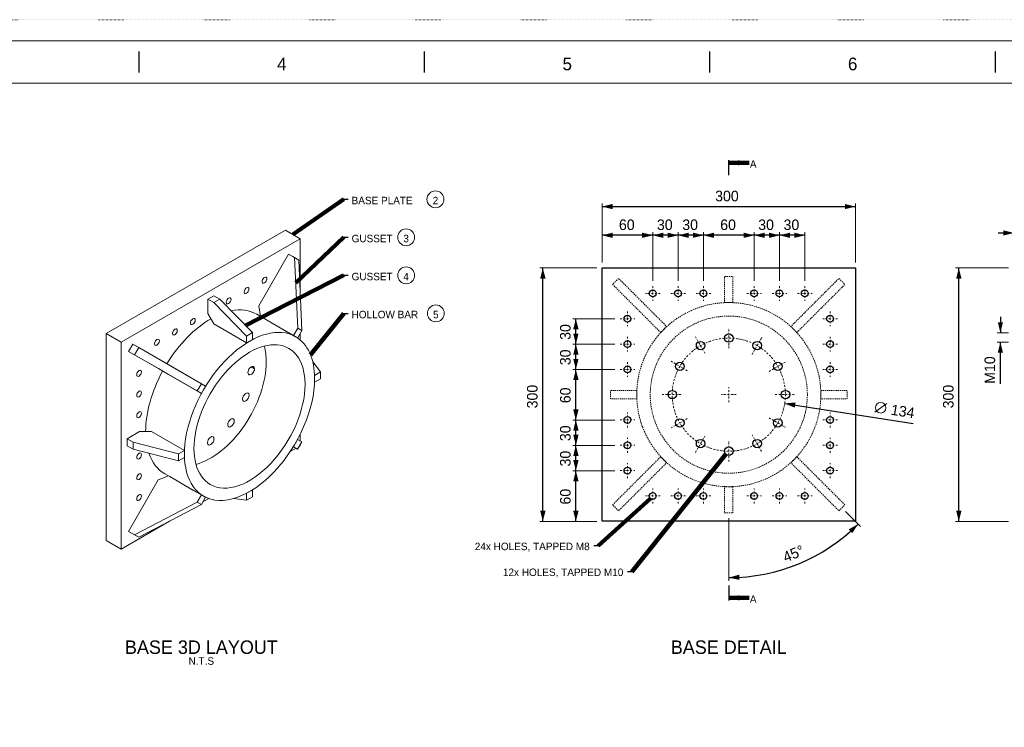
# Model space of a CAD drawing. Header units: millimetres. Extents: x -141576 to -137371, y -691119 to -688149.
# Tile 12 of 26: x -140628 to -139463, y -688987 to -688149. Entities that reach past the tile are written whole.
import ezdxf
from ezdxf.enums import TextEntityAlignment as Align

# ---------------------------------------------------------------- set-up
doc = ezdxf.new("R2010")
doc.units = ezdxf.units.MM
doc.header["$MEASUREMENT"] = 0
for name, pattern in [('DGN Style 1', [1.483529, 0, -1.483529]), ('DGN Style 2', [2.472549, 1.483529, -0.989019]), ('DGN Style 4', [3.956078, 1.978039, -0.989019, 0, -0.989019]), ('DGN Style 5', [1.730784, 0.741765, -0.989019])]:
    doc.linetypes.add(name, pattern=pattern)
doc.layers.add('Center Line', color=1, linetype='DGN Style 4', lineweight=0)
doc.layers.add('Hidden', color=7, linetype='DGN Style 2', lineweight=0)
doc.styles.add('Style-ENGINEERING', font='ENGINEERING.shx')
doc.styles.add('Style-ENGINEERING_0', font='ENGINEERING.shx')
doc.dimstyles.new('MetricMM', dxfattribs={"dimtxt": 3, "dimasz": 3, "dimexe": 1.5, "dimexo": 1.5, "dimgap": 1.5, "dimtad": 1, "dimdec": 0, "dimzin": 7, "dimtxsty": 'Style-ENGINEERING_0', "dimcen": 0.09, "dimclrd": 1, "dimclre": 1, "dimclrt": 7, "dimadec": 0, "dimazin": 3, "dimtfac": 1, "dimtdec": 0, "dimtofl": 0, "dimtmove": 0, "dimatfit": 3, "dimfxl": 1, "dimtzin": 7, "dimlwd": -1, "dimlwe": 0, "dimarcsym": 0})

# ---------------------------------------------------------------- blocks, each defined once
blk = doc.blocks.new('*U3')
for p, q in [((-202.8, 284.53), (-202.8, 289.53)), ((-135.21, 284.53), (-135.21, 289.53)), ((-67.63, 284.53), (-67.63, 289.53)), ((-0.05, 284.53), (-0.05, 289.53))]:
    blk.add_line(p, q)
at = {"color": 7, "linetype": 'Continuous', "lineweight": 0, "flags": 128}
blk.add_lwpolyline([(-415.55, 292.03), (415.45, 292.03), (415.45, -291.97), (-415.55, -291.97), (-415.55, 292.03)], close=True, dxfattribs=at)
at = {"color": 7, "linetype": 'Continuous', "lineweight": 13, "flags": 128}
blk.add_lwpolyline([(-405.55, 282.03), (405.45, 282.03), (405.45, -281.97), (-405.55, -281.97), (-405.55, 282.03)], close=True, dxfattribs=at)
at = {"char_height": 3, "attachment_point": 5, "line_spacing_factor": 1.2, "style": 'Style-ENGINEERING'}
for s, insert in [('4', (-169.01, 286.53)), ('5', (-101.42, 286.53)), ('6', (-33.84, 286.53))]:
    blk.add_mtext(s, dxfattribs=dict(at, insert=insert))
blk = doc.blocks.new('*D21')
at = {"color": 1, "linetype": 'Continuous', "lineweight": 0, "transparency": 16777216}
for p, q in [((-471.9, 1191), (-539.5, 1191)), ((-471.9, 891), (-539.5, 891))]:
    blk.add_line(p, q, dxfattribs=at)
at = {"color": 1, "linetype": 'Continuous', "transparency": 16777216}
blk.add_line((-535.8, 891), (-535.8, 1191), dxfattribs=at)
at = {"color": 1, "linetype": 'Continuous', "lineweight": 0, "transparency": 16777216, "extrusion": (0, 0, -1)}
blk.add_solid([(538.9, 1178.5), (535.8, 1191), (532.6, 1178.5)], dxfattribs=at)
at = {"color": 1, "linetype": 'Continuous', "lineweight": 0, "transparency": 16777216}
blk.add_solid([(-532.6, 903.5), (-535.8, 891), (-538.9, 903.5)], dxfattribs=at)
at = {"layer": 'Defpoints', "color": 9, "transparency": 16777216}
for p in [(-535.8, 1191), (-465.7, 1191), (-535.8, 1041), (-465.7, 891)]:
    blk.add_point(p, dxfattribs=at)
at = {"color": 7, "linetype": 'Continuous', "lineweight": 0, "transparency": 16777216, "style": 'Style-ENGINEERING'}
blk.add_text('300', height=12.5, rotation=90, dxfattribs=at).set_placement((-548.3, 1024.8), align=Align.MIDDLE_LEFT)
blk = doc.blocks.new('*D22')
at = {"color": 1, "linetype": 'Continuous', "lineweight": 0, "transparency": 16777216}
for p, q in [((-465.7, 1197.3), (-465.7, 1267.4)), ((-165.7, 1197.3), (-165.7, 1267.4))]:
    blk.add_line(p, q, dxfattribs=at)
at = {"color": 1, "linetype": 'Continuous', "transparency": 16777216}
blk.add_line((-465.7, 1263.7), (-165.7, 1263.7), dxfattribs=at)
at = {"color": 1, "linetype": 'Continuous', "lineweight": 0, "transparency": 16777216}
blk.add_solid([(-453.2, 1260.6), (-465.7, 1263.7), (-453.2, 1266.8)], dxfattribs=at)
at = {"color": 1, "linetype": 'Continuous', "lineweight": 0, "transparency": 16777216, "extrusion": (0, 0, -1)}
blk.add_solid([(178.2, 1266.8), (165.7, 1263.7), (178.2, 1260.6)], dxfattribs=at)
at = {"layer": 'Defpoints', "color": 9, "transparency": 16777216}
for p in [(-315.7, 1263.7), (-165.7, 1263.7), (-465.7, 1191), (-165.7, 1191)]:
    blk.add_point(p, dxfattribs=at)
at = {"color": 7, "linetype": 'Continuous', "lineweight": 0, "transparency": 16777216, "style": 'Style-ENGINEERING'}
blk.add_text('300', height=12.5, dxfattribs=at).set_placement((-331.8, 1276.2), align=Align.MIDDLE_LEFT)
blk = doc.blocks.new('*D23')
at = {"color": 1, "linetype": 'Continuous', "lineweight": 0, "transparency": 16777216}
for p, q in [((-177.3, 902.6), (-159.9, 885.1)), ((-315.7, 894.8), (-315.7, 820.7))]:
    blk.add_line(p, q, dxfattribs=at)
at = {"color": 1, "linetype": 'Continuous', "transparency": 16777216}
blk.add_arc((-315.6, 1041), 216.6, 269.9767, 314.9732, dxfattribs=at)
at = {"color": 1, "linetype": 'Continuous', "lineweight": 0, "transparency": 16777216, "extrusion": (0, 0, -1)}
blk.add_solid([(173.8, 881.5), (162.5, 887.8), (169.5, 877)], dxfattribs=at)
at = {"color": 1, "linetype": 'Continuous', "lineweight": 0, "transparency": 16777216}
blk.add_solid([(-303.1, 821.7), (-315.7, 824.4), (-303.3, 827.9)], dxfattribs=at)
at = {"color": 7, "linetype": 'Continuous', "lineweight": 0, "transparency": 16777216, "style": 'Style-ENGINEERING'}
blk.add_text('45°', height=12.5, rotation=22.475, dxfattribs=at).set_placement((-250.7, 848), align=Align.MIDDLE_LEFT)
blk = doc.blocks.new('*D24')
at = {"color": 1, "linetype": 'Continuous', "lineweight": 0, "transparency": 16777216}
for p, q in [((15.6, 1191), (-47.1, 1191)), ((15.6, 891), (-47.1, 891))]:
    blk.add_line(p, q, dxfattribs=at)
at = {"color": 1, "linetype": 'Continuous', "transparency": 16777216}
blk.add_line((-43.3, 891), (-43.3, 1191), dxfattribs=at)
at = {"color": 1, "linetype": 'Continuous', "lineweight": 0, "transparency": 16777216, "extrusion": (0, 0, -1)}
blk.add_solid([(46.4, 1178.5), (43.3, 1191), (40.2, 1178.5)], dxfattribs=at)
at = {"color": 1, "linetype": 'Continuous', "lineweight": 0, "transparency": 16777216}
blk.add_solid([(-40.2, 903.5), (-43.3, 891), (-46.4, 903.5)], dxfattribs=at)
at = {"layer": 'Defpoints', "color": 9, "transparency": 16777216}
for p in [(-43.3, 1191), (21.9, 1191), (-43.3, 1041), (21.9, 891)]:
    blk.add_point(p, dxfattribs=at)
at = {"color": 7, "linetype": 'Continuous', "lineweight": 0, "transparency": 16777216, "style": 'Style-ENGINEERING'}
blk.add_text('300', height=12.5, rotation=90, dxfattribs=at).set_placement((-55.8, 1024.8), align=Align.MIDDLE_LEFT)
blk = doc.blocks.new('*D41')
at = {"color": 1, "linetype": 'Continuous', "lineweight": 0, "transparency": 16777216}
for p, q in [((-450.6, 951), (-500.4, 951)), ((-471.9, 891), (-500.4, 891))]:
    blk.add_line(p, q, dxfattribs=at)
at = {"color": 1, "linetype": 'Continuous', "transparency": 16777216}
blk.add_line((-496.7, 891), (-496.7, 951), dxfattribs=at)
at = {"color": 1, "linetype": 'Continuous', "lineweight": 0, "transparency": 16777216, "extrusion": (0, 0, -1)}
blk.add_solid([(499.8, 938.5), (496.7, 951), (493.5, 938.5)], dxfattribs=at)
at = {"color": 1, "linetype": 'Continuous', "lineweight": 0, "transparency": 16777216}
blk.add_solid([(-493.5, 903.5), (-496.7, 891), (-499.8, 903.5)], dxfattribs=at)
at = {"layer": 'Defpoints', "color": 9, "transparency": 16777216}
for p in [(-496.7, 951), (-444.4, 951), (-496.7, 921), (-465.7, 891)]:
    blk.add_point(p, dxfattribs=at)
at = {"color": 7, "linetype": 'Continuous', "lineweight": 0, "transparency": 16777216, "style": 'Style-ENGINEERING'}
blk.add_text('60', height=12.5, rotation=90, dxfattribs=at).set_placement((-509.2, 910.9), align=Align.MIDDLE_LEFT)
blk = doc.blocks.new('*D42')
at = {"color": 1, "linetype": 'Continuous', "lineweight": 0, "transparency": 16777216}
for p, q in [((-450.6, 981), (-500.4, 981)), ((-450.6, 951), (-500.4, 951))]:
    blk.add_line(p, q, dxfattribs=at)
at = {"color": 1, "linetype": 'Continuous', "transparency": 16777216}
blk.add_line((-496.7, 951), (-496.7, 981), dxfattribs=at)
at = {"color": 1, "linetype": 'Continuous', "lineweight": 0, "transparency": 16777216, "extrusion": (0, 0, -1)}
blk.add_solid([(499.8, 968.5), (496.7, 981), (493.5, 968.5)], dxfattribs=at)
at = {"color": 1, "linetype": 'Continuous', "lineweight": 0, "transparency": 16777216}
blk.add_solid([(-493.5, 963.5), (-496.7, 951), (-499.8, 963.5)], dxfattribs=at)
at = {"layer": 'Defpoints', "color": 9, "transparency": 16777216}
for p in [(-496.7, 981), (-444.4, 981), (-496.7, 966), (-444.4, 951)]:
    blk.add_point(p, dxfattribs=at)
at = {"color": 7, "linetype": 'Continuous', "lineweight": 0, "transparency": 16777216, "style": 'Style-ENGINEERING'}
blk.add_text('30', height=12.5, rotation=90, dxfattribs=at).set_placement((-509.2, 956), align=Align.MIDDLE_LEFT)
blk = doc.blocks.new('*D43')
at = {"color": 1, "linetype": 'Continuous', "lineweight": 0, "transparency": 16777216}
for p, q in [((-450.6, 1011), (-500.4, 1011)), ((-450.6, 981), (-500.4, 981))]:
    blk.add_line(p, q, dxfattribs=at)
at = {"color": 1, "linetype": 'Continuous', "transparency": 16777216}
blk.add_line((-496.7, 981), (-496.7, 1011), dxfattribs=at)
at = {"color": 1, "linetype": 'Continuous', "lineweight": 0, "transparency": 16777216, "extrusion": (0, 0, -1)}
blk.add_solid([(499.8, 998.5), (496.7, 1011), (493.5, 998.5)], dxfattribs=at)
at = {"color": 1, "linetype": 'Continuous', "lineweight": 0, "transparency": 16777216}
blk.add_solid([(-493.5, 993.5), (-496.7, 981), (-499.8, 993.5)], dxfattribs=at)
at = {"layer": 'Defpoints', "color": 9, "transparency": 16777216}
for p in [(-496.7, 1011), (-444.4, 1011), (-496.7, 996), (-444.4, 981)]:
    blk.add_point(p, dxfattribs=at)
at = {"color": 7, "linetype": 'Continuous', "lineweight": 0, "transparency": 16777216, "style": 'Style-ENGINEERING'}
blk.add_text('30', height=12.5, rotation=90, dxfattribs=at).set_placement((-509.2, 986), align=Align.MIDDLE_LEFT)
blk = doc.blocks.new('*D44')
at = {"color": 1, "linetype": 'Continuous', "lineweight": 0, "transparency": 16777216}
for p, q in [((-450.6, 1070.9), (-500.4, 1070.9)), ((-450.6, 1011), (-500.4, 1011))]:
    blk.add_line(p, q, dxfattribs=at)
at = {"color": 1, "linetype": 'Continuous', "transparency": 16777216}
blk.add_line((-496.7, 1011), (-496.7, 1070.9), dxfattribs=at)
at = {"color": 1, "linetype": 'Continuous', "lineweight": 0, "transparency": 16777216, "extrusion": (0, 0, -1)}
blk.add_solid([(499.8, 1058.4), (496.7, 1070.9), (493.5, 1058.4)], dxfattribs=at)
at = {"color": 1, "linetype": 'Continuous', "lineweight": 0, "transparency": 16777216}
blk.add_solid([(-493.5, 1023.5), (-496.7, 1011), (-499.8, 1023.5)], dxfattribs=at)
at = {"layer": 'Defpoints', "color": 9, "transparency": 16777216}
for p in [(-496.7, 1070.9), (-444.4, 1070.9), (-496.7, 1041), (-444.4, 1011)]:
    blk.add_point(p, dxfattribs=at)
at = {"color": 7, "linetype": 'Continuous', "lineweight": 0, "transparency": 16777216, "style": 'Style-ENGINEERING'}
blk.add_text('60', height=12.5, rotation=90, dxfattribs=at).set_placement((-509.2, 1030.9), align=Align.MIDDLE_LEFT)
blk = doc.blocks.new('*D45')
at = {"color": 1, "linetype": 'Continuous', "lineweight": 0, "transparency": 16777216}
for p, q in [((-450.6, 1100.9), (-500.4, 1100.9)), ((-450.6, 1070.9), (-500.4, 1070.9))]:
    blk.add_line(p, q, dxfattribs=at)
at = {"color": 1, "linetype": 'Continuous', "transparency": 16777216}
blk.add_line((-496.7, 1070.9), (-496.7, 1100.9), dxfattribs=at)
at = {"color": 1, "linetype": 'Continuous', "lineweight": 0, "transparency": 16777216, "extrusion": (0, 0, -1)}
blk.add_solid([(499.8, 1088.4), (496.7, 1100.9), (493.5, 1088.4)], dxfattribs=at)
at = {"color": 1, "linetype": 'Continuous', "lineweight": 0, "transparency": 16777216}
blk.add_solid([(-493.5, 1083.4), (-496.7, 1070.9), (-499.8, 1083.4)], dxfattribs=at)
at = {"layer": 'Defpoints', "color": 9, "transparency": 16777216}
for p in [(-496.7, 1100.9), (-444.4, 1100.9), (-496.7, 1085.9), (-444.4, 1070.9)]:
    blk.add_point(p, dxfattribs=at)
at = {"color": 7, "linetype": 'Continuous', "lineweight": 0, "transparency": 16777216, "style": 'Style-ENGINEERING'}
blk.add_text('30', height=12.5, rotation=90, dxfattribs=at).set_placement((-509.2, 1075.9), align=Align.MIDDLE_LEFT)
blk = doc.blocks.new('*D46')
at = {"color": 1, "linetype": 'Continuous', "lineweight": 0, "transparency": 16777216}
for p, q in [((-450.6, 1130.9), (-500.4, 1130.9)), ((-450.6, 1100.9), (-500.4, 1100.9))]:
    blk.add_line(p, q, dxfattribs=at)
at = {"color": 1, "linetype": 'Continuous', "transparency": 16777216}
blk.add_line((-496.7, 1100.9), (-496.7, 1130.9), dxfattribs=at)
at = {"color": 1, "linetype": 'Continuous', "lineweight": 0, "transparency": 16777216, "extrusion": (0, 0, -1)}
blk.add_solid([(499.8, 1118.4), (496.7, 1130.9), (493.5, 1118.4)], dxfattribs=at)
at = {"color": 1, "linetype": 'Continuous', "lineweight": 0, "transparency": 16777216}
blk.add_solid([(-493.5, 1113.4), (-496.7, 1100.9), (-499.8, 1113.4)], dxfattribs=at)
at = {"layer": 'Defpoints', "color": 9, "transparency": 16777216}
for p in [(-496.7, 1130.9), (-444.4, 1130.9), (-496.7, 1115.9), (-444.4, 1100.9)]:
    blk.add_point(p, dxfattribs=at)
at = {"color": 7, "linetype": 'Continuous', "lineweight": 0, "transparency": 16777216, "style": 'Style-ENGINEERING'}
blk.add_text('30', height=12.5, rotation=90, dxfattribs=at).set_placement((-509.2, 1105.9), align=Align.MIDDLE_LEFT)
blk = doc.blocks.new('*D47')
at = {"color": 1, "linetype": 'Continuous', "lineweight": 0, "transparency": 16777216}
for p, q in [((-255.7, 1175.9), (-255.7, 1233.4)), ((-225.7, 1175.9), (-225.7, 1233.4))]:
    blk.add_line(p, q, dxfattribs=at)
at = {"color": 1, "linetype": 'Continuous', "transparency": 16777216}
blk.add_line((-225.7, 1229.7), (-255.7, 1229.7), dxfattribs=at)
at = {"color": 1, "linetype": 'Continuous', "lineweight": 0, "transparency": 16777216}
blk.add_solid([(-243.2, 1226.6), (-255.7, 1229.7), (-243.2, 1232.8)], dxfattribs=at)
at = {"color": 1, "linetype": 'Continuous', "lineweight": 0, "transparency": 16777216, "extrusion": (0, 0, -1)}
blk.add_solid([(238.2, 1232.8), (225.7, 1229.7), (238.2, 1226.6)], dxfattribs=at)
at = {"layer": 'Defpoints', "color": 9, "transparency": 16777216}
for p in [(-255.7, 1229.7), (-240.7, 1229.7), (-255.7, 1169.7), (-225.7, 1169.7)]:
    blk.add_point(p, dxfattribs=at)
at = {"color": 7, "linetype": 'Continuous', "lineweight": 0, "transparency": 16777216, "style": 'Style-ENGINEERING'}
blk.add_text('30', height=12.5, dxfattribs=at).set_placement((-250.8, 1242.2), align=Align.MIDDLE_LEFT)
blk = doc.blocks.new('*D48')
at = {"color": 1, "linetype": 'Continuous', "lineweight": 0, "transparency": 16777216}
for p, q in [((-285.7, 1175.9), (-285.7, 1233.4)), ((-255.7, 1175.9), (-255.7, 1233.4))]:
    blk.add_line(p, q, dxfattribs=at)
at = {"color": 1, "linetype": 'Continuous', "transparency": 16777216}
blk.add_line((-255.7, 1229.7), (-285.7, 1229.7), dxfattribs=at)
at = {"color": 1, "linetype": 'Continuous', "lineweight": 0, "transparency": 16777216}
blk.add_solid([(-273.2, 1226.6), (-285.7, 1229.7), (-273.2, 1232.8)], dxfattribs=at)
at = {"color": 1, "linetype": 'Continuous', "lineweight": 0, "transparency": 16777216, "extrusion": (0, 0, -1)}
blk.add_solid([(268.2, 1232.8), (255.7, 1229.7), (268.2, 1226.6)], dxfattribs=at)
at = {"layer": 'Defpoints', "color": 9, "transparency": 16777216}
for p in [(-285.7, 1229.7), (-270.7, 1229.7), (-285.7, 1169.7), (-255.7, 1169.7)]:
    blk.add_point(p, dxfattribs=at)
at = {"color": 7, "linetype": 'Continuous', "lineweight": 0, "transparency": 16777216, "style": 'Style-ENGINEERING'}
blk.add_text('30', height=12.5, dxfattribs=at).set_placement((-280.8, 1242.2), align=Align.MIDDLE_LEFT)
blk = doc.blocks.new('*D49')
at = {"color": 1, "linetype": 'Continuous', "lineweight": 0, "transparency": 16777216}
for p, q in [((-345.7, 1175.9), (-345.7, 1233.4)), ((-285.7, 1175.9), (-285.7, 1233.4))]:
    blk.add_line(p, q, dxfattribs=at)
at = {"color": 1, "linetype": 'Continuous', "transparency": 16777216}
blk.add_line((-285.7, 1229.7), (-345.7, 1229.7), dxfattribs=at)
at = {"color": 1, "linetype": 'Continuous', "lineweight": 0, "transparency": 16777216}
blk.add_solid([(-333.2, 1226.6), (-345.7, 1229.7), (-333.2, 1232.8)], dxfattribs=at)
at = {"color": 1, "linetype": 'Continuous', "lineweight": 0, "transparency": 16777216, "extrusion": (0, 0, -1)}
blk.add_solid([(298.2, 1232.8), (285.7, 1229.7), (298.2, 1226.6)], dxfattribs=at)
at = {"layer": 'Defpoints', "color": 9, "transparency": 16777216}
for p in [(-345.7, 1229.7), (-315.7, 1229.7), (-345.7, 1169.7), (-285.7, 1169.7)]:
    blk.add_point(p, dxfattribs=at)
at = {"color": 7, "linetype": 'Continuous', "lineweight": 0, "transparency": 16777216, "style": 'Style-ENGINEERING'}
blk.add_text('60', height=12.5, dxfattribs=at).set_placement((-325.8, 1242.2), align=Align.MIDDLE_LEFT)
blk = doc.blocks.new('*D50')
at = {"color": 1, "linetype": 'Continuous', "lineweight": 0, "transparency": 16777216}
for p, q in [((-375.7, 1175.9), (-375.7, 1233.4)), ((-345.7, 1175.9), (-345.7, 1233.4))]:
    blk.add_line(p, q, dxfattribs=at)
at = {"color": 1, "linetype": 'Continuous', "transparency": 16777216}
blk.add_line((-345.7, 1229.7), (-375.7, 1229.7), dxfattribs=at)
at = {"color": 1, "linetype": 'Continuous', "lineweight": 0, "transparency": 16777216}
blk.add_solid([(-363.2, 1226.6), (-375.7, 1229.7), (-363.2, 1232.8)], dxfattribs=at)
at = {"color": 1, "linetype": 'Continuous', "lineweight": 0, "transparency": 16777216, "extrusion": (0, 0, -1)}
blk.add_solid([(358.2, 1232.8), (345.7, 1229.7), (358.2, 1226.6)], dxfattribs=at)
at = {"layer": 'Defpoints', "color": 9, "transparency": 16777216}
for p in [(-375.7, 1229.7), (-360.7, 1229.7), (-375.7, 1169.7), (-345.7, 1169.7)]:
    blk.add_point(p, dxfattribs=at)
at = {"color": 7, "linetype": 'Continuous', "lineweight": 0, "transparency": 16777216, "style": 'Style-ENGINEERING'}
blk.add_text('30', height=12.5, dxfattribs=at).set_placement((-370.7, 1242.2), align=Align.MIDDLE_LEFT)
blk = doc.blocks.new('*D51')
at = {"color": 1, "linetype": 'Continuous', "lineweight": 0, "transparency": 16777216}
for p, q in [((-405.7, 1175.9), (-405.7, 1233.4)), ((-375.7, 1175.9), (-375.7, 1233.4))]:
    blk.add_line(p, q, dxfattribs=at)
at = {"color": 1, "linetype": 'Continuous', "transparency": 16777216}
blk.add_line((-375.7, 1229.7), (-405.7, 1229.7), dxfattribs=at)
at = {"color": 1, "linetype": 'Continuous', "lineweight": 0, "transparency": 16777216}
blk.add_solid([(-393.2, 1226.6), (-405.7, 1229.7), (-393.2, 1232.8)], dxfattribs=at)
at = {"color": 1, "linetype": 'Continuous', "lineweight": 0, "transparency": 16777216, "extrusion": (0, 0, -1)}
blk.add_solid([(388.2, 1232.8), (375.7, 1229.7), (388.2, 1226.6)], dxfattribs=at)
at = {"layer": 'Defpoints', "color": 9, "transparency": 16777216}
for p in [(-405.7, 1229.7), (-390.7, 1229.7), (-405.7, 1169.7), (-375.7, 1169.7)]:
    blk.add_point(p, dxfattribs=at)
at = {"color": 7, "linetype": 'Continuous', "lineweight": 0, "transparency": 16777216, "style": 'Style-ENGINEERING'}
blk.add_text('30', height=12.5, dxfattribs=at).set_placement((-400.7, 1242.2), align=Align.MIDDLE_LEFT)
blk = doc.blocks.new('*D52')
at = {"color": 1, "linetype": 'Continuous', "lineweight": 0, "transparency": 16777216}
for p, q in [((-465.7, 1197.3), (-465.7, 1233.4)), ((-405.7, 1175.9), (-405.7, 1233.4))]:
    blk.add_line(p, q, dxfattribs=at)
at = {"color": 1, "linetype": 'Continuous', "transparency": 16777216}
blk.add_line((-405.7, 1229.7), (-465.7, 1229.7), dxfattribs=at)
at = {"color": 1, "linetype": 'Continuous', "lineweight": 0, "transparency": 16777216}
blk.add_solid([(-453.2, 1226.6), (-465.7, 1229.7), (-453.2, 1232.8)], dxfattribs=at)
at = {"color": 1, "linetype": 'Continuous', "lineweight": 0, "transparency": 16777216, "extrusion": (0, 0, -1)}
blk.add_solid([(418.2, 1232.8), (405.7, 1229.7), (418.2, 1226.6)], dxfattribs=at)
at = {"layer": 'Defpoints', "color": 9, "transparency": 16777216}
for p in [(-465.7, 1229.7), (-435.7, 1229.7), (-465.7, 1191), (-405.7, 1169.7)]:
    blk.add_point(p, dxfattribs=at)
at = {"color": 7, "linetype": 'Continuous', "lineweight": 0, "transparency": 16777216, "style": 'Style-ENGINEERING'}
blk.add_text('60', height=12.5, dxfattribs=at).set_placement((-445.7, 1242.2), align=Align.MIDDLE_LEFT)
blk = doc.blocks.new('*D54')
at = {"color": 1, "linetype": 'Continuous', "lineweight": 0, "transparency": 16777216}
for p, q in [((21.9, 1197.2), (21.9, 1236.3)), ((46.9, 1197.2), (46.9, 1236.3))]:
    blk.add_line(p, q, dxfattribs=at)
at = {"color": 1, "linetype": 'Continuous', "transparency": 16777216}
for p, q in [((3.1, 1232.5), (21.9, 1232.5)), ((65.6, 1232.5), (46.9, 1232.5))]:
    blk.add_line(p, q, dxfattribs=at)
at = {"color": 1, "linetype": 'Continuous', "lineweight": 0, "transparency": 16777216, "extrusion": (0, 0, -1)}
blk.add_solid([(-9.4, 1235.6), (-21.9, 1232.5), (-9.4, 1229.4)], dxfattribs=at)
at = {"color": 1, "linetype": 'Continuous', "lineweight": 0, "transparency": 16777216}
blk.add_solid([(59.4, 1229.4), (46.9, 1232.5), (59.4, 1235.6)], dxfattribs=at)
at = {"layer": 'Defpoints', "color": 9, "transparency": 16777216}
for p in [(21.9, 1232.5), (34.4, 1232.5), (21.9, 1191), (46.9, 1191)]:
    blk.add_point(p, dxfattribs=at)
at = {"color": 7, "linetype": 'Continuous', "lineweight": 0, "transparency": 16777216, "style": 'Style-ENGINEERING'}
blk.add_text('25', height=12.5, dxfattribs=at).set_placement((24.1, 1245), align=Align.MIDDLE_LEFT)
blk = doc.blocks.new('*D57')
at = {"color": 1, "linetype": 'Continuous', "transparency": 16777216}
blk.add_line((-249.4, 1030.6), (-97.5, 1006.8), dxfattribs=at)
at = {"color": 7, "linetype": 'Continuous', "lineweight": 0, "transparency": 16777216}
blk.add_line((-142.9, 1020.3), (-128.6, 1030.7), dxfattribs=at)
blk.add_circle((-135.8, 1025.5), 6.25, dxfattribs=at)
at = {"color": 1, "linetype": 'Continuous', "lineweight": 0, "transparency": 16777216, "extrusion": (0, 0, -1)}
blk.add_solid([(237.6, 1025.6), (249.4, 1030.6), (236.6, 1031.8)], dxfattribs=at)
at = {"color": 7, "linetype": 'Continuous', "lineweight": 0, "transparency": 16777216, "style": 'Style-ENGINEERING'}
blk.add_text('134', height=12.5, rotation=351.08, dxfattribs=at).set_placement((-123.4, 1023.5), align=Align.MIDDLE_LEFT)
blk = doc.blocks.new('*D65')
at = {"color": 1, "linetype": 'Continuous', "transparency": 16777216}
for p, q in [((5.9, 1133.1), (5.9, 1114.3)), ((5.9, 1053.9), (5.9, 1103.3))]:
    blk.add_line(p, q, dxfattribs=at)
at = {"color": 1, "linetype": 'Continuous', "lineweight": 0, "transparency": 16777216}
for p, q in [((15.6, 1114.3), (2.1, 1114.3)), ((15.6, 1103.3), (2.1, 1103.3))]:
    blk.add_line(p, q, dxfattribs=at)
blk.add_solid([(9, 1126.8), (5.9, 1114.3), (2.8, 1126.8)], dxfattribs=at)
at = {"color": 1, "linetype": 'Continuous', "lineweight": 0, "transparency": 16777216, "extrusion": (0, 0, -1)}
blk.add_solid([(-2.8, 1090.8), (-5.9, 1103.3), (-9, 1090.8)], dxfattribs=at)
at = {"layer": 'Defpoints', "color": 9, "transparency": 16777216}
for p in [(21.9, 1114.3), (5.9, 1103.3), (21.9, 1103.3), (5.9, 1068.9)]:
    blk.add_point(p, dxfattribs=at)
at = {"color": 7, "linetype": 'Continuous', "lineweight": 0, "transparency": 16777216, "style": 'Style-ENGINEERING'}
blk.add_text('M10', height=12.5, rotation=90, dxfattribs=at).set_placement((-6.6, 1053.9), align=Align.MIDDLE_LEFT)
blk = doc.blocks.new('*U2')
for p, q in [((-315.72, 1300.87), (-315.72, 1318.62)), ((-771.45, 1272.29), (-766.45, 1272.29)), ((-771.45, 1227.29), (-766.45, 1227.29)), ((-771.45, 1182.29), (-766.45, 1182.29)), ((-771.45, 1137.29), (-766.45, 1137.29)), ((-470.33, 861.97), (-475.33, 861.97)), ((-430.49, 831.38), (-435.49, 831.38)), ((-315.72, 815.08), (-315.72, 797.33))]:
    blk.add_line(p, q)
at = {"color": 7, "linetype": 'Continuous', "lineweight": 0}
for p, q in [((-1052.73, 1113.25), (-840.6, 1235.72)), ((-822.92, 1225.52), (-840.6, 1235.72)), ((-1035.05, 1103.04), (-822.92, 1225.52)), ((-822.92, 1225.52), (-822.92, 1160.66)), ((-831.72, 1204.46), (-836.72, 1207.35)), ((-824.65, 1200.38), (-829.65, 1203.27)), ((-925.43, 1158.17), (-932.5, 1154.08)), ((-918.36, 1154.08), (-925.43, 1150)), ((-828.54, 1109.65), (-874.51, 1136.19)), ((-864.9, 1130.67), (-869.9, 1133.55)), ((-821.01, 1116.87), (-826.01, 1119.76)), ((-1035.05, 1103.04), (-1052.73, 1113.25)), ((-1052.73, 868.3), (-1052.73, 1113.25)), ((-879.47, 1114.48), (-886.54, 1110.4)), ((-826.01, 1108.21), (-831.01, 1111.1)), ((-822.92, 1113.56), (-822.92, 1105.65)), ((-1035.05, 858.09), (-1035.05, 1103.04)), ((-1021.2, 1100.9), (-1026.2, 1092.24)), ((-1014.13, 1096.81), (-1019.13, 1088.15)), ((-879.47, 1106.32), (-886.54, 1102.24)), ((-881.2, 1073.88), (-877.11, 1071.51)), ((-808.28, 1080.04), (-798.88, 1067.91)), ((-883.45, 1064.61), (-884.01, 1064.93)), ((-805.95, 1055.66), (-805.95, 1063.83)), ((-798.88, 1059.74), (-798.88, 1067.91)), ((-939.99, 1054.01), (-944.99, 1045.35)), ((-934.99, 1051.12), (-939.99, 1042.46)), ((-822.92, 994.28), (-822.92, 986.26)), ((-1027.98, 988.71), (-1027.98, 980.54)), ((-1020.91, 984.63), (-1020.91, 976.46)), ((-831.06, 979.41), (-826.06, 988.07)), ((-826.06, 976.53), (-821.06, 985.19)), ((-822.92, 980.57), (-824.13, 979.87)), ((-822.92, 981.96), (-822.92, 980.57)), ((-967.17, 970.75), (-967.17, 962.58)), ((-960.1, 974.83), (-960.1, 972.8)), ((-960.1, 968.74), (-960.1, 966.66)), ((-827.99, 977.64), (-834.79, 973.71)), ((-983.51, 947.4), (-978.97, 944.78)), ((-978.95, 944.79), (-977.47, 943.93)), ((-977.47, 943.93), (-950.08, 928.12)), ((-950.08, 928.12), (-938.58, 921.48)), ((-940.06, 922.33), (-935.06, 919.45)), ((-886.54, 924.24), (-879.47, 928.32)), ((-945.06, 913.67), (-940.06, 910.79)), ((-931.29, 918), (-938.2, 914.01)), ((-901.67, 918.14), (-886.54, 916.08)), ((-886.54, 916.08), (-879.47, 920.16)), ((-977.95, 891.06), (-1035.05, 858.09)), ((-1026.27, 879.16), (-1021.27, 876.27)), ((-1019.2, 875.08), (-1014.2, 872.19)), ((-1035.05, 858.09), (-1052.73, 868.3))]:
    blk.add_line(p, q, dxfattribs=at)
at = {"color": 7, "linetype": 'DGN Style 1', "lineweight": 0, "flags": 128}
blk.add_lwpolyline([(-2102.52, 1484.97), (2102.48, 1484.97), (2102.48, -1485.03), (-2102.52, -1485.03), (-2102.52, 1484.97)], close=True, dxfattribs=at)
at = {"color": 7, "linetype": 'Continuous', "lineweight": 0, "flags": 128}
for points in [[(-826.01, 1119.76), (-831.01, 1111.1), (-869.9, 1133.55), (-871.97, 1146.3), (-836.72, 1207.35), (-829.65, 1203.27), (-826.01, 1119.76)], [(-831.72, 1204.46), (-831.72, 1204.46), (-824.65, 1200.38), (-821.01, 1116.87)], [(-886.54, 1110.4), (-886.54, 1102.24), (-925.43, 1124.69), (-932.5, 1136.94), (-932.5, 1154.08), (-925.43, 1150), (-886.54, 1110.4)], [(-925.43, 1158.17), (-925.43, 1158.17), (-918.36, 1154.08), (-879.47, 1114.48)], [(-821.01, 1116.87), (-826.01, 1108.21), (-864.9, 1130.67), (-864.9, 1130.67)], [(-879.47, 1114.48), (-879.47, 1106.32), (-879.47, 1106.32)], [(-939.99, 1054.01), (-934.99, 1051.12), (-973.88, 1073.58), (-985.95, 1080.55), (-1021.2, 1100.9), (-1014.13, 1096.81), (-939.99, 1054.01)], [(-944.99, 1045.35), (-939.99, 1042.46), (-978.88, 1064.92), (-990.95, 1071.89), (-1026.2, 1092.24), (-1019.13, 1088.15), (-944.99, 1045.35)], [(-798.88, 1067.91), (-805.95, 1063.83), (-806.05, 1063.89)], [(-798.88, 1059.74), (-805.95, 1055.66), (-806.05, 1055.72)], [(-967.17, 970.75), (-960.1, 974.83), (-998.99, 997.28), (-1013.13, 997.28), (-1027.98, 988.71), (-1020.91, 984.63), (-967.17, 970.75)], [(-1027.98, 980.54), (-1027.98, 980.54), (-1020.91, 976.46), (-967.17, 962.58)], [(-826.06, 976.53), (-831.06, 979.41), (-831.13, 979.45)], [(-831.13, 979.45), (-829.7, 978.63), (-826.06, 976.53)], [(-821.06, 985.19), (-826.06, 988.07), (-826.12, 988.11)], [(-826.12, 988.11), (-824.7, 987.29), (-821.06, 985.19)], [(-967.17, 962.58), (-960.1, 966.66), (-960.1, 966.66)], [(-945.06, 913.67), (-940.06, 922.33), (-978.95, 944.79), (-991.02, 940.21), (-1026.27, 879.16), (-1019.2, 875.08), (-945.06, 913.67)], [(-886.54, 916.08), (-886.54, 924.24), (-886.62, 924.29)], [(-879.47, 920.16), (-879.47, 928.32), (-879.55, 928.37)], [(-1021.27, 876.27), (-1021.27, 876.27), (-1014.2, 872.19), (-940.06, 910.79)], [(-940.06, 910.79), (-935.06, 919.45), (-936.49, 920.27)]]:
    blk.add_lwpolyline(points, dxfattribs=at)
at = {"flags": 128}
blk.add_lwpolyline([(-465.66, 1191.04), (-165.66, 1191.04), (-165.66, 891.04), (-465.66, 891.04), (-465.66, 1191.04)], close=True, dxfattribs=at)
at = {"lineweight": 13}
for centre in [(-662.99, 1272.29), (-697.64, 1227.29), (-697.64, 1182.29), (-662.5, 1137.29)]:
    blk.add_circle(centre, 10, dxfattribs=at)
for centre, radius in [((-405.66, 1160.92), 4), ((-375.66, 1160.92), 4), ((-345.66, 1160.92), 4), ((-285.71, 1160.92), 4), ((-255.71, 1160.92), 4), ((-225.71, 1160.92), 4), ((-435.66, 1130.92), 4), ((-195.71, 1130.92), 4), ((-315.57, 1108.04), 5), ((-435.66, 1100.92), 4), ((-349.07, 1099.07), 5), ((-282.07, 1099.07), 5), ((-195.71, 1100.92), 4), ((-435.66, 1070.92), 4), ((-373.6, 1074.54), 5), ((-257.55, 1074.54), 5), ((-195.71, 1070.92), 4), ((-382.57, 1041.04), 5), ((-248.57, 1041.04), 5), ((-435.66, 1011.04), 4), ((-195.71, 1011.04), 4), ((-373.6, 1007.54), 5), ((-257.55, 1007.54), 5), ((-435.66, 981.04), 4), ((-349.07, 983.02), 5), ((-282.07, 983.02), 5), ((-195.71, 981.04), 4), ((-315.57, 974.04), 5), ((-435.66, 951.04), 4), ((-195.71, 951.04), 4), ((-405.66, 921.04), 4), ((-375.66, 921.04), 4), ((-345.66, 921.04), 4), ((-285.71, 921.04), 4), ((-255.71, 921.04), 4), ((-225.71, 921.04), 4)]:
    blk.add_circle(centre, radius)
at = {"color": 7, "linetype": 'Continuous', "lineweight": 0}
for centre, major_axis, start_param, end_param in [((-865.35, 1176.53), (2, 3.46), 0.7853982, 3.1415927), ((-865.35, 1176.53), (2, 3.46), 3.1415927, 6.2831853), ((-865.35, 1176.53), (2, 3.46), 0, 0.7853982), ((-886.56, 1164.28), (2, 3.46), 0.7853982, 3.1415927), ((-886.56, 1164.28), (2, 3.46), 3.1415927, 6.2831853), ((-886.56, 1164.28), (2, 3.46), 0, 0.7853982), ((-907.77, 1152.03), (2, 3.46), 0.7853982, 3.1415927), ((-907.77, 1152.03), (2, 3.46), 3.1415927, 6.2831853), ((-907.77, 1152.03), (2, 3.46), 0, 0.7853982), ((-950.2, 1127.54), (2, 3.46), 0.7853982, 3.1415927), ((-950.2, 1127.54), (2, 3.46), 3.1415927, 6.2831853), ((-950.2, 1127.54), (2, 3.46), 0, 0.7853982), ((-971.41, 1115.29), (2, 3.46), 0, 0.7853982), ((-971.41, 1115.29), (2, 3.46), 0.7853982, 3.1415927), ((-971.41, 1115.29), (2, 3.46), 3.1415927, 6.2831853), ((-883.04, 1015.26), (46.5, 80.54), 0, 3.1415927), ((-992.62, 1103.04), (2, 3.46), 0.7853982, 3.1415927), ((-992.62, 1103.04), (2, 3.46), 3.1415927, 6.2831853), ((-992.62, 1103.04), (2, 3.46), 0, 0.7853982), ((-929.01, 1041.79), (46.5, 80.54), 5.4977871, 5.7662544), ((-883.04, 1015.26), (46.5, 80.54), 5.4977871, 6.2831853), ((-929.01, 1041.79), (46.5, 80.54), 3.6585236, 5.4977871), ((-880.99, 1069.51), (2.75, 4.76), 0, 3.1415927), ((-880.99, 1069.51), (2.75, 4.76), 5.4434618, 6.2831853), ((-1013.84, 1066.3), (2, 3.46), 0.7853982, 3.1415927), ((-1013.84, 1066.3), (2, 3.46), 3.1415927, 6.2831853), ((-1013.84, 1066.3), (2, 3.46), 0, 0.7853982), ((-880.99, 1069.51), (2.75, 4.76), 3.1415927, 3.2426042), ((-880.97, 1069.48), (2.74, 4.74), 3.2322604, 5.4538057), ((-883.04, 1015.26), (46.5, 80.54), 3.1415927, 5.4977871), ((-1013.84, 1041.8), (2, 3.46), 0.7853982, 3.1415927), ((-1013.84, 1041.8), (2, 3.46), 3.1415927, 6.2831853), ((-1013.84, 1041.8), (2, 3.46), 0, 0.7853982), ((-887.42, 1038.05), (2.74, 4.74), 0.7853982, 3.1415927), ((-887.42, 1038.05), (2.74, 4.74), 3.1415927, 6.2831853), ((-887.42, 1038.05), (2.74, 4.74), 0, 0.7853982), ((-1013.84, 1017.31), (2, 3.46), 0.7853982, 3.1415927), ((-1013.84, 1017.31), (2, 3.46), 3.1415927, 6.2831853), ((-1013.84, 1017.31), (2, 3.46), 0, 0.7853982), ((-905, 1007.63), (2.74, 4.74), 0.7853982, 3.1415927), ((-905, 1007.63), (2.74, 4.74), 3.1415927, 6.2831853), ((-905, 1007.63), (2.74, 4.74), 0, 0.7853982), ((-929.01, 986.35), (2.75, 4.76), 0.7853982, 3.1415927), ((-929.01, 986.35), (2.75, 4.76), 3.1415927, 6.2831853), ((-929.01, 986.35), (2.75, 4.76), 0, 0.7853982), ((-1013.84, 968.32), (2, 3.46), 0.7853982, 3.1415927), ((-1013.84, 968.32), (2, 3.46), 3.1415927, 6.2831853), ((-1013.84, 968.32), (2, 3.46), 0, 0.7853982), ((-1013.84, 943.82), (2, 3.46), 0.7853982, 3.1415927), ((-1013.84, 943.82), (2, 3.46), 3.1415927, 6.2831853), ((-1013.84, 943.82), (2, 3.46), 0, 0.7853982), ((-1013.84, 919.33), (2, 3.46), 0.7853982, 3.1415927), ((-1013.84, 919.33), (2, 3.46), 3.1415927, 6.2831853), ((-1013.84, 919.33), (2, 3.46), 0, 0.7853982)]:
    blk.add_ellipse(centre, major_axis=major_axis, ratio=0.5773503, start_param=start_param, end_param=end_param, dxfattribs=at)
at = {"color": 7, "linetype": 'Continuous', "lineweight": 0, "extrusion": (0, 0, -1)}
for centre, start_param, end_param in [((-929.01, 1041.79), 2.6758236, 3.1415927), ((-929.01, 1041.79), 1.6174984, 2.3567158), ((-883.04, 1015.26), 0, 3.1415927), ((-883.04, 1015.26), 3.1415927, 3.9269908), ((-929.01, 1041.79), 0.7852678, 1.525723), ((-883.04, 1015.26), 3.9269908, 6.2831853), ((-929.01, 1041.79), 0, 0.4663911)]:
    blk.add_ellipse(centre, major_axis=(-54.5, -94.4), ratio=0.5773503, start_param=start_param, end_param=end_param, dxfattribs=at)
at = {"color": 1, "linetype": 'Continuous', "lineweight": 0}
for points in [[(-315.72, 1315.5), (-303.22, 1312.37), (-303.22, 1318.62)], [(-315.72, 800.46), (-303.22, 797.33), (-303.22, 803.58)]]:
    blk.add_solid(points, dxfattribs=at)
at = {"layer": 'Center Line'}
for p, q in [((-405.66, 1169.65), (-405.66, 1152.2)), ((-375.66, 1169.65), (-375.66, 1152.2)), ((-345.66, 1169.65), (-345.66, 1152.2)), ((-285.71, 1169.65), (-285.71, 1152.2)), ((-255.71, 1169.65), (-255.71, 1152.2)), ((-225.71, 1169.65), (-225.71, 1152.2)), ((-396.93, 1160.92), (-414.39, 1160.92)), ((-366.93, 1160.92), (-384.39, 1160.92)), ((-336.93, 1160.92), (-354.39, 1160.92)), ((-294.44, 1160.92), (-276.99, 1160.92)), ((-264.44, 1160.92), (-246.99, 1160.92)), ((-234.44, 1160.92), (-216.99, 1160.92)), ((-444.39, 1130.92), (-426.93, 1130.92)), ((-435.66, 1139.65), (-435.66, 1122.2)), ((-186.99, 1130.92), (-204.44, 1130.92)), ((-195.71, 1139.65), (-195.71, 1122.2)), ((-315.63, 1096.04), (-315.63, 1120.04)), ((-435.66, 1109.65), (-435.66, 1092.2)), ((-355.13, 1109.45), (-343.13, 1088.67)), ((-288.13, 1088.67), (-276.13, 1109.45)), ((-195.71, 1109.65), (-195.71, 1092.2)), ((-444.39, 1100.92), (-426.93, 1100.92)), ((-186.99, 1100.92), (-204.44, 1100.92)), ((-435.66, 1079.65), (-435.66, 1062.2)), ((-384.05, 1080.54), (-363.26, 1068.54)), ((-268, 1068.54), (-247.21, 1080.54)), ((-195.71, 1079.65), (-195.71, 1062.2)), ((-444.39, 1070.92), (-426.93, 1070.92)), ((-186.99, 1070.92), (-204.44, 1070.92)), ((-315.63, 1032.31), (-315.63, 1049.76)), ((-394.63, 1041.04), (-370.63, 1041.04)), ((-306.9, 1041.04), (-324.36, 1041.04)), ((-260.63, 1041.04), (-236.63, 1041.04)), ((-435.66, 1002.31), (-435.66, 1019.76)), ((-195.71, 1002.31), (-195.71, 1019.76)), ((-444.39, 1011.04), (-426.93, 1011.04)), ((-384.05, 1001.54), (-363.26, 1013.54)), ((-268, 1013.54), (-247.21, 1001.54)), ((-186.99, 1011.04), (-204.44, 1011.04)), ((-355.13, 972.62), (-343.13, 993.41)), ((-288.13, 993.41), (-276.13, 972.62)), ((-444.39, 981.04), (-426.93, 981.04)), ((-435.66, 972.31), (-435.66, 989.76)), ((-315.63, 962.04), (-315.63, 986.04)), ((-186.99, 981.04), (-204.44, 981.04)), ((-195.71, 972.31), (-195.71, 989.76)), ((-435.66, 942.31), (-435.66, 959.76)), ((-195.71, 942.31), (-195.71, 959.76)), ((-444.39, 951.04), (-426.93, 951.04)), ((-186.99, 951.04), (-204.44, 951.04)), ((-396.93, 921.04), (-414.39, 921.04)), ((-405.66, 912.31), (-405.66, 929.76)), ((-366.93, 921.04), (-384.39, 921.04)), ((-375.66, 912.31), (-375.66, 929.76)), ((-336.93, 921.04), (-354.39, 921.04)), ((-345.66, 912.31), (-345.66, 929.76)), ((-294.44, 921.04), (-276.99, 921.04)), ((-285.71, 912.31), (-285.71, 929.76)), ((-264.44, 921.04), (-246.99, 921.04)), ((-255.71, 912.31), (-255.71, 929.76)), ((-234.44, 921.04), (-216.99, 921.04)), ((-225.71, 912.31), (-225.71, 929.76))]:
    blk.add_line(p, q, dxfattribs=at)
blk.add_circle((-315.63, 1041.04), 67, dxfattribs=at)
at = {"layer": 'Hidden', "flags": 128}
for points in [[(-396.28, 1114.63), (-453.2, 1171.54), (-446.12, 1178.62), (-389.21, 1121.7), (-396.28, 1114.63)], [(-310.69, 1150.04), (-310.69, 1181.04), (-320.69, 1181.04), (-320.69, 1150.04), (-310.69, 1150.04)], [(-235.1, 1114.63), (-178.18, 1171.54), (-185.25, 1178.62), (-242.17, 1121.7), (-235.1, 1114.63)], [(-424.63, 1045.98), (-455.63, 1045.98), (-455.63, 1035.98), (-424.63, 1035.98), (-424.63, 1045.98)], [(-206.63, 1045.98), (-175.63, 1045.98), (-175.63, 1035.98), (-206.63, 1035.98), (-206.63, 1045.98)], [(-396.28, 967.45), (-453.2, 910.53), (-446.12, 903.46), (-389.21, 960.38), (-396.28, 967.45)], [(-235.1, 967.45), (-178.18, 910.53), (-185.25, 903.46), (-242.17, 960.38), (-235.1, 967.45)], [(-310.69, 932.04), (-310.69, 901.04), (-320.69, 901.04), (-320.69, 932.04), (-310.69, 932.04)]]:
    blk.add_lwpolyline(points, close=True, dxfattribs=at)
at = {"layer": 'Hidden'}
for radius in [109, 93]:
    blk.add_circle((-315.63, 1041.04), radius, dxfattribs=at)
at = {"xscale": 4.999999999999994, "yscale": 4.999999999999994, "zscale": 4.999999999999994}
blk.add_blockref('*U3', (0.21, -0.18), dxfattribs=at)
at = {"color": 7, "linetype": 'DGN Style 5', "lineweight": 0, "line_spacing_factor": 0.6, "style": 'Style-ENGINEERING'}
for s, insert, char_height, attachment_point in [('A', (-286.73, 1314.03), 8.84, 5), ('BASE PLATE', (-762.19, 1270.81), 8.841, 4), ('2', (-662.99, 1270.81), 8.84, 5), ('GUSSET', (-762.19, 1225.81), 8.841, 4), ('3', (-697.64, 1225.81), 8.84, 5), ('GUSSET', (-762.19, 1180.81), 8.841, 4), ('4', (-697.64, 1180.81), 8.84, 5), ('HOLLOW BAR', (-762.19, 1135.81), 8.841, 4), ('5', (-662.5, 1135.81), 8.84, 5), ('24x HOLES, TAPPED M8', (-480.33, 860.5), 8.8415, 6), ('12x HOLES, TAPPED M10', (-440.49, 829.9), 8.8415, 6), ('A', (-286.73, 798.98), 8.84, 5), ('N.T.S', (-940.11, 725.53), 8.841, 5)]:
    blk.add_mtext(s, dxfattribs=dict(at, insert=insert, char_height=char_height, attachment_point=attachment_point))
at = {"color": 7, "lineweight": 13, "char_height": 15.9146, "width": 735.6886, "attachment_point": 5, "line_spacing_factor": 0.9, "style": 'Style-ENGINEERING'}
for s, insert in [('BASE 3D LAYOUT', (-940.09, 741.93)), ('BASE DETAIL', (-315.69, 741.93))]:
    blk.add_mtext(s, dxfattribs=dict(at, insert=insert))
at = {"color": 1, "linetype": 'Continuous'}
dim = blk.add_linear_dim(base=(-165.66, 1263.68), p1=(-465.66, 1191.04), p2=(-165.66, 1191.04), text='\\FSTANDARD;<>', dimstyle='MetricMM', override={"dimtxt": 12.5, "dimasz": 12.5, "dimexe": 3.75, "dimexo": 6.25, "dimgap": 6.25}, dxfattribs=at)
dim.commit()
dim.dimension.update_dxf_attribs({"geometry": '*D22', "text_midpoint": (-315.66, 1263.68)})
for base, p1, p2, angle, picture, middle in [((-465.66, 1229.68), (-405.66, 1169.65), (-465.66, 1191.04), 180, '*D52', (-435.66, 1229.68)), ((-405.66, 1229.68), (-375.66, 1169.65), (-405.66, 1169.65), 180, '*D51', (-390.66, 1229.68)), ((-375.66, 1229.68), (-345.66, 1169.65), (-375.66, 1169.65), 180, '*D50', (-360.66, 1229.68)), ((-345.66, 1229.68), (-285.71, 1169.65), (-345.66, 1169.65), 180, '*D49', (-315.69, 1229.68)), ((-285.71, 1229.68), (-255.71, 1169.65), (-285.71, 1169.65), 180, '*D48', (-270.71, 1229.68)), ((-255.71, 1229.68), (-225.71, 1169.65), (-255.71, 1169.65), 180, '*D47', (-240.71, 1229.68)), ((21.86, 1232.52), (46.86, 1190.95), (21.86, 1190.95), 180, '*D54', (34.36, 1232.52)), ((-535.77, 1191.04), (-465.66, 891.04), (-465.66, 1191.04), 90, '*D21', (-535.77, 1041.04)), ((-43.31, 1190.95), (21.86, 890.95), (21.86, 1190.95), 90, '*D24', (-43.31, 1040.95)), ((-496.66, 1130.92), (-444.39, 1100.92), (-444.39, 1130.92), 90, '*D46', (-496.66, 1115.92)), ((-496.66, 1100.92), (-444.39, 1070.92), (-444.39, 1100.92), 90, '*D45', (-496.66, 1085.92)), ((-496.66, 1070.92), (-444.39, 1011.04), (-444.39, 1070.92), 90, '*D44', (-496.66, 1040.98)), ((-496.66, 1011.04), (-444.39, 981.04), (-444.39, 1011.04), 90, '*D43', (-496.66, 996.04)), ((-496.66, 981.04), (-444.39, 951.04), (-444.39, 981.04), 90, '*D42', (-496.66, 966.04)), ((-496.66, 951.04), (-465.66, 891.04), (-444.39, 951.04), 90, '*D41', (-496.66, 921.04))]:
    dim = blk.add_linear_dim(base=base, p1=p1, p2=p2, angle=angle, text='\\FSTANDARD;<>', dimstyle='MetricMM', override={"dimtxt": 12.5, "dimasz": 12.5, "dimexe": 3.75, "dimexo": 6.25, "dimgap": 6.25}, dxfattribs=at)
    dim.commit()
    dim.dimension.update_dxf_attribs({"geometry": picture, "text_midpoint": middle})
dim = blk.add_linear_dim(base=(5.9, 1103.32), p1=(21.86, 1114.32), p2=(21.86, 1103.32), angle=270, text='\\FSTANDARD;M10', dimstyle='MetricMM', override={"dimtxt": 12.5, "dimasz": 12.5, "dimexe": 3.75, "dimexo": 6.25, "dimgap": 6.25}, dxfattribs=at)
dim.commit()
dim.dimension.update_dxf_attribs({"geometry": '*D65', "text_midpoint": (5.9, 1068.9), "dimtype": 128})
dim = blk.add_angular_dim_3p(base=(-265.15, 830.4), center=(-315.63, 1041.04), p1=(-315.69, 901.04), p2=(-181.71, 906.99), text='\\FSTANDARD;<>', dimstyle='MetricMM', override={"dimtxt": 12.5, "dimasz": 12.5, "dimexe": 3.75, "dimexo": 6.25, "dimgap": 6.25}, dxfattribs=at)
dim.commit()
dim.dimension.update_dxf_attribs({"geometry": '*D23', "text_midpoint": (-237.93, 853.25)})
dim = blk.add_radius_dim(center=(-315.63, 1041.04), mpoint=(-249.44, 1030.65), text='\\FSTANDARD;<>', dimstyle='MetricMM', override={"dimtxt": 12.5, "dimasz": 12.5, "dimexe": 3.75, "dimexo": 6.25, "dimgap": 6.25, "dimlfac": 2, "dimse1": 1, "dimse2": 1}, dxfattribs=at)
dim.commit()
dim.dimension.update_dxf_attribs({"geometry": '*D57', "text_midpoint": (-120.7, 1010.44), "dimtype": 132})
for points in [[(-315.72, 1315.5), (-291.44, 1315.5)], [(-831.77, 1230.63), (-771.45, 1272.29)], [(-828.34, 1173.3), (-771.45, 1227.29)], [(-887.77, 1122.94), (-771.45, 1182.29)], [(-810.93, 1088.31), (-771.45, 1137.29)], [(-319.11, 970.51), (-430.49, 831.38)], [(-408.49, 918.21), (-470.33, 861.97)], [(-315.72, 800.46), (-291.44, 800.46)]]:
    blk.add_leader(points, dimstyle='MetricMM', override={"dimtxt": 12.5, "dimasz": 12.5, "dimgap": 6.25, "dimclrd": 0, "dimlwd": 65534}, dxfattribs=at)

msp = doc.modelspace()

# ---------------------------------------------------------------- block references
at = {"color": 7, "linetype": 'Continuous', "lineweight": 13}
msp.add_blockref('*U2', (-139473.05, -689634.45), dxfattribs=at)

doc.saveas('drawing.dxf')
